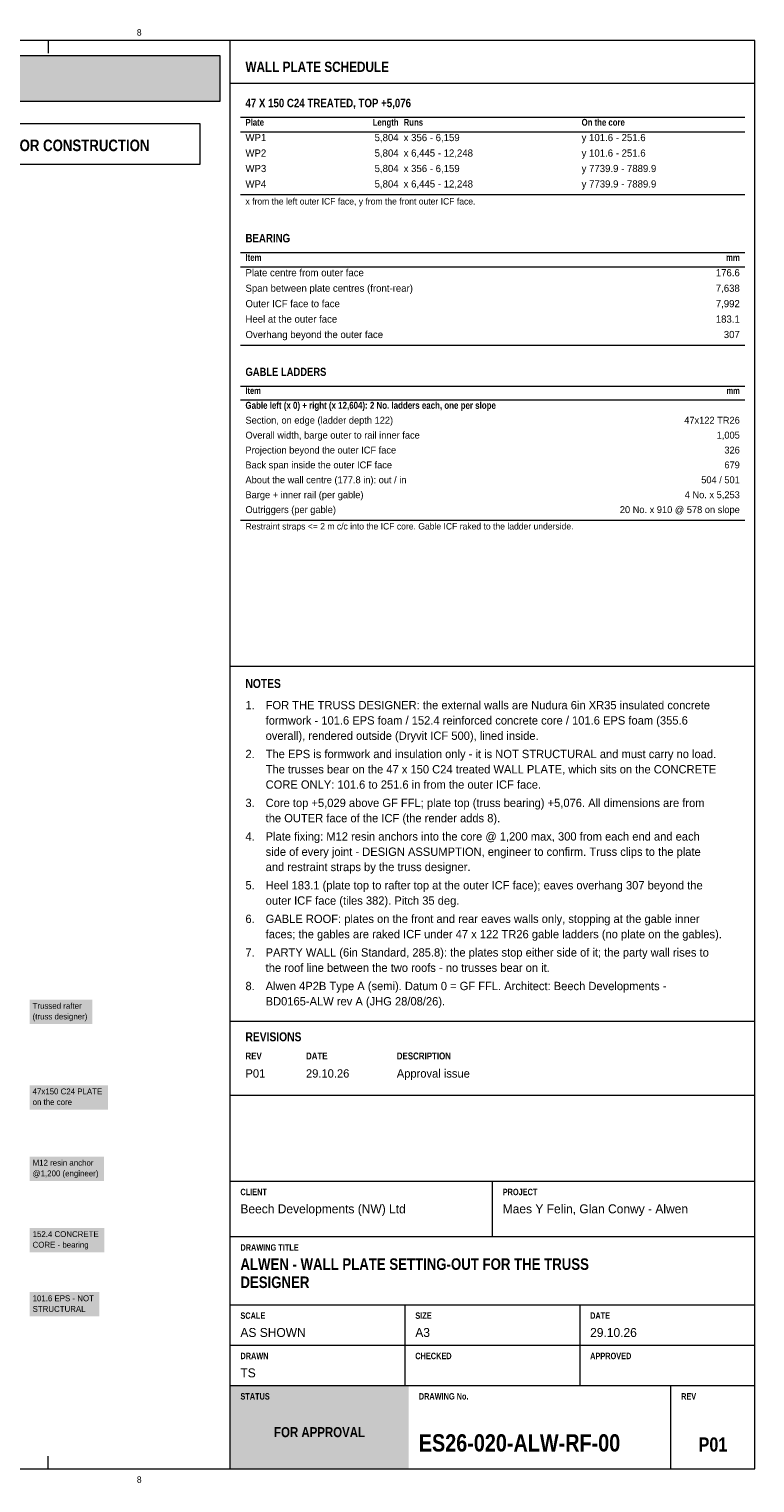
# Model space of a CAD drawing. Header units: millimetres. Extents: x 17 to 413, y 4 to 292.
# Tile 3 of 3: x 269 to 413, y 4 to 292. Entities that reach past the tile are written whole.
import ezdxf
from ezdxf.enums import TextEntityAlignment as Align

# ---------------------------------------------------------------- set-up
doc = ezdxf.new("R2010")
doc.units = ezdxf.units.MM
for name, color, linetype in [('FILL-TEAL', 7, 'Continuous'), ('FILL-WHITE', 7, 'Continuous'), ('LINE-INK', 7, 'Continuous'), ('LINE-RED', 7, 'Continuous'), ('LINE-TEAL', 7, 'Continuous'), ('TEXT-C_6B451A', 7, 'Continuous'), ('TEXT-EPS', 7, 'Continuous'), ('TEXT-INK', 7, 'Continuous'), ('TEXT-RED', 7, 'Continuous'), ('TEXT-STEEL_GREY', 7, 'Continuous'), ('TEXT-TEAL', 7, 'Continuous'), ('TEXT-WHITE', 7, 'Continuous')]:
    doc.layers.add(name, color=color, linetype=linetype)
doc.styles.add('OpenSansCondensed-Bold', font='OpenSansCondensed-Bold.ttf')

msp = doc.modelspace()

# ---------------------------------------------------------------- hatches: boundary and pattern name
at = {"layer": 'FILL-TEAL', "true_color": 0x009e85}
h = msp.add_hatch(color=124, dxfattribs=at)
h.dxf.hatch_style = 1
h.paths.add_polyline_path([(309.01, 7), (344.37, 7), (344.37, 23.5), (309.01, 23.5)])
at = {"layer": 'FILL-WHITE', "true_color": 0xfff5f0}
h = msp.add_hatch(color=7, dxfattribs=at)
h.dxf.hatch_style = 1
h.paths.add_polyline_path([(23, 278), (307, 278), (307, 287), (23, 287)])
at = {"layer": 'FILL-WHITE', "true_color": 0xffffff}
h = msp.add_hatch(color=7, dxfattribs=at)
h.dxf.hatch_style = 1
h.paths.add_polyline_path([(269.2, 95.13), (281.67, 95.13), (281.67, 99.95), (269.2, 99.95)])
h = msp.add_hatch(color=7, dxfattribs=at)
h.dxf.hatch_style = 1
h.paths.add_polyline_path([(269.2, 78.17), (284.74, 78.17), (284.74, 82.99), (269.2, 82.99)])
h = msp.add_hatch(color=7, dxfattribs=at)
h.dxf.hatch_style = 1
h.paths.add_polyline_path([(269.2, 64.03), (283.95, 64.03), (283.95, 68.85), (269.2, 68.85)])
h = msp.add_hatch(color=7, dxfattribs=at)
h.dxf.hatch_style = 1
h.paths.add_polyline_path([(269.2, 49.89), (284.02, 49.89), (284.02, 54.71), (269.2, 54.71)])
h = msp.add_hatch(color=7, dxfattribs=at)
h.dxf.hatch_style = 1
h.paths.add_polyline_path([(269.2, 37.17), (283.03, 37.17), (283.03, 41.99), (269.2, 41.99)])

# ---------------------------------------------------------------- linework, layer by layer
at = {"layer": 'LINE-INK', "lineweight": 5}
for p, q in [((272.88, 290), (272.88, 287.5)), ((309, 7), (309, 290)), ((311, 274.8), (411, 274.8)), ((311, 271.94), (411, 271.94)), ((311, 259.49), (411, 259.49)), ((311, 248.02), (411, 248.02)), ((311, 245.16), (411, 245.16)), ((311, 229.65), (411, 229.65)), ((311, 221.55), (411, 221.55)), ((311, 218.79), (411, 218.79)), ((311, 194.97), (411, 194.97)), ((309, 166.01), (413, 166.01)), ((309, 95.7), (413, 95.7)), ((309, 81), (413, 81)), ((309, 64), (413, 64)), ((361, 53), (361, 64)), ((309, 53), (413, 53)), ((309, 39.5), (413, 39.5)), ((343.67, 31.5), (343.67, 39.5)), ((378.33, 31.5), (378.33, 39.5)), ((309, 31.5), (413, 31.5)), ((343.67, 23.5), (343.67, 31.5)), ((378.33, 23.5), (378.33, 31.5)), ((309, 23.5), (413, 23.5)), ((396.36, 7), (396.36, 23.5)), ((272.88, 7), (272.88, 9.5))]:
    msp.add_line(p, q, dxfattribs=at)
msp.add_lwpolyline([(20, 7), (413, 7), (413, 290), (20, 290)], close=True, dxfattribs=at)
at = {"layer": 'LINE-RED', "lineweight": 5}
for points in [[(23, 278), (307, 278), (307, 287), (23, 287)], [(226.21, 265.5), (303, 265.5), (303, 273.5), (226.21, 273.5)]]:
    msp.add_lwpolyline(points, close=True, dxfattribs=at)
at = {"layer": 'LINE-TEAL', "lineweight": 5}
msp.add_line((309, 281.6), (413, 281.6), dxfattribs=at)

# ---------------------------------------------------------------- texts
at = {"layer": 'TEXT-C_6B451A'}
for s, p in [('Trussed rafter', (269.8, 98.14)), ('(truss designer)', (269.8, 96.03))]:
    msp.add_text(s, height=1.1684, dxfattribs=at).set_placement(p)
at = {"layer": 'TEXT-EPS', "style": 'OpenSansCondensed-Bold'}
msp.add_text('STATUS', height=1.27, dxfattribs=at).set_placement((311, 20.7))
at = {"layer": 'TEXT-INK', "style": 'OpenSansCondensed-Bold'}
for s, height, p in [('ICF PACKAGE: Nudura ICF formwork and accessories are our supply. Raft and foundations AS PER THE ARCHITECTURAL DRAWINGS; joist ledgers by the engineer. Floors, stairs, partitions, roof and joinery are drawn as DESIGN', 1.778, (24.6, 283.47)), ('47 X 150 C24 TREATED, TOP +5,076', 1.6764, (312, 276.8)), ('BEARING', 1.676, (312, 250.02)), ('GABLE LADDERS', 1.6256, (312, 223.55)), ('NOTES', 1.778, (312, 161.71)), ('REVISIONS', 1.778, (312, 91.7)), ('ALWEN - WALL PLATE SETTING-OUT FOR THE TRUSS', 2.286, (311, 46.4)), ('DESIGNER', 2.286, (311, 42.8)), ('ES26-020-ALW-RF-00', 3.429, (346.36, 10.4))]:
    msp.add_text(s, height=height, dxfattribs=at).set_placement(p)
at = {"layer": 'TEXT-INK'}
for s, height, p in [('WP1', 1.422, (312, 270.08)), ('x 356 - 6,159', 1.4224, (343.36, 270.08)), ('y 101.6 - 251.6', 1.4224, (378.64, 270.08)), ('WP2', 1.422, (312, 267.01)), ('x 6,445 - 12,248', 1.4224, (343.36, 267.01)), ('y 101.6 - 251.6', 1.4224, (378.64, 267.01)), ('WP3', 1.422, (312, 263.95)), ('x 356 - 6,159', 1.4224, (343.36, 263.95)), ('y 7739.9 - 7889.9', 1.4224, (378.64, 263.95)), ('WP4', 1.422, (312, 260.89)), ('x 6,445 - 12,248', 1.4224, (343.36, 260.89)), ('y 7739.9 - 7889.9', 1.4224, (378.64, 260.89)), ('Plate centre from outer face', 1.4224, (312, 243.3)), ('Span between plate centres (front-rear)', 1.4224, (312, 240.23)), ('Outer ICF face to face', 1.4224, (312, 237.17)), ('Heel at the outer face', 1.4224, (312, 234.11)), ('Overhang beyond the outer face', 1.4224, (312, 231.05)), ('Section, on edge (ladder depth 122)', 1.3716, (312, 214.09)), ('Overall width, barge outer to rail inner face', 1.3716, (312, 211.13)), ('Projection beyond the outer ICF face', 1.3716, (312, 208.18)), ('Back span inside the outer ICF face', 1.3716, (312, 205.23)), ('About the wall centre (177.8 in): out / in', 1.3716, (312, 202.28)), ('Barge + inner rail (per gable)', 1.3716, (312, 199.32)), ('Outriggers (per gable)', 1.3716, (312, 196.37)), ('1.', 1.651, (312, 157.49)), ('FOR THE TRUSS DESIGNER: the external walls are Nudura 6in XR35 insulated concrete', 1.651, (316, 157.49)), ('formwork - 101.6 EPS foam / 152.4 reinforced concrete core / 101.6 EPS foam (355.6', 1.651, (316, 154.46)), ('overall), rendered outside (Dryvit ICF 500), lined inside.', 1.651, (316, 151.43)), ('2.', 1.651, (312, 147.81)), ('The EPS is formwork and insulation only - it is NOT STRUCTURAL and must carry no load.', 1.651, (316, 147.81)), ('The trusses bear on the 47 x 150 C24 treated WALL PLATE, which sits on the CONCRETE', 1.651, (316, 144.78)), ('CORE ONLY: 101.6 to 251.6 in from the outer ICF face.', 1.651, (316, 141.75)), ('3.', 1.651, (312, 138.12)), ('Core top +5,029 above GF FFL; plate top (truss bearing) +5,076. All dimensions are from', 1.651, (316, 138.12)), ('the OUTER face of the ICF (the render adds 8).', 1.651, (316, 135.1)), ('4.', 1.651, (312, 131.47)), ('Plate fixing: M12 resin anchors into the core @ 1,200 max, 300 from each end and each', 1.651, (316, 131.47)), ('side of every joint - DESIGN ASSUMPTION, engineer to confirm. Truss clips to the plate', 1.651, (316, 128.44)), ('and restraint straps by the truss designer.', 1.651, (316, 125.42)), ('5.', 1.651, (312, 121.79)), ('Heel 183.1 (plate top to rafter top at the outer ICF face); eaves overhang 307 beyond the', 1.651, (316, 121.79)), ('outer ICF face (tiles 382). Pitch 35 deg.', 1.651, (316, 118.76)), ('6.', 1.651, (312, 115.14)), ('GABLE ROOF: plates on the front and rear eaves walls only, stopping at the gable inner', 1.651, (316, 115.14)), ('faces; the gables are raked ICF under 47 x 122 TR26 gable ladders (no plate on the gables).', 1.651, (316, 112.11)), ('7.', 1.651, (312, 108.48)), ('PARTY WALL (6in Standard, 285.8): the plates stop either side of it; the party wall rises to', 1.651, (316, 108.48)), ('the roof line between the two roofs - no trusses bear on it.', 1.651, (316, 105.45)), ('8.', 1.651, (312, 101.83)), ('Alwen 4P2B Type A (semi). Datum 0 = GF FFL. Architect: Beech Developments -', 1.651, (316, 101.83)), ('BD0165-ALW rev A (JHG 28/08/26).', 1.651, (316, 98.8)), ('P01', 1.651, (312, 84.5)), ('29.10.26', 1.651, (324, 84.5)), ('Approval issue', 1.651, (342, 84.5)), ('Beech Developments (NW) Ltd', 1.778, (311, 57.6)), ('Maes Y Felin, Glan Conwy - Alwen', 1.778, (363, 57.6)), ('CORE - bearing', 1.1684, (269.8, 50.79)), ('152.4 CONCRETE', 1.1684, (269.8, 52.9)), ('101.6 EPS - NOT', 1.1684, (269.8, 40.18)), ('STRUCTURAL', 1.168, (269.8, 38.07)), ('AS SHOWN', 1.778, (311, 33.1)), ('A3', 1.778, (345.67, 33.1)), ('29.10.26', 1.778, (380.33, 33.1)), ('TS', 1.778, (311, 25.1))]:
    msp.add_text(s, height=height, dxfattribs=at).set_placement(p)
for s, height, p in [('5,804', 1.422, (342.36, 270.08)), ('5,804', 1.422, (342.36, 267.01)), ('5,804', 1.422, (342.36, 263.95)), ('5,804', 1.422, (342.36, 260.89)), ('176.6', 1.422, (410, 243.3)), ('7,638', 1.422, (410, 240.23)), ('7,992', 1.422, (410, 237.17)), ('183.1', 1.422, (410, 234.11)), ('307', 1.422, (410, 231.05)), ('47x122 TR26', 1.3716, (410, 214.09)), ('1,005', 1.372, (410, 211.13)), ('326', 1.372, (410, 208.18)), ('679', 1.372, (410, 205.23)), ('504 / 501', 1.372, (410, 202.28)), ('4 No. x 5,253', 1.3716, (410, 199.32)), ('20 No. x 910 @ 578 on slope', 1.3716, (410, 196.37))]:
    msp.add_text(s, height=height, dxfattribs=at).set_placement(p, align=Align.RIGHT)
at = {"layer": 'TEXT-INK', "style": 'OpenSansCondensed-Bold'}
msp.add_text('P01', height=2.794, dxfattribs=at).set_placement((404.68, 10.4), align=Align.CENTER)
at = {"layer": 'TEXT-RED', "style": 'OpenSansCondensed-Bold'}
msp.add_text('FOR APPROVAL - NOT FOR CONSTRUCTION', height=2.286, dxfattribs=at).set_placement((264.6, 268.1), align=Align.CENTER)
at = {"layer": 'TEXT-RED'}
for s, p in [('47x150 C24 PLATE', (269.8, 81.18)), ('on the core', (269.8, 79.07)), ('M12 resin anchor', (269.8, 67.04)), ('@1,200 (engineer)', (269.8, 64.93))]:
    msp.add_text(s, height=1.1684, dxfattribs=at).set_placement(p)
at = {"layer": 'TEXT-STEEL_GREY'}
for p in [(290.94, 291), (290.94, 4.2)]:
    msp.add_text('8', height=1.27, dxfattribs=at).set_placement(p, align=Align.CENTER)
at = {"layer": 'TEXT-STEEL_GREY', "style": 'OpenSansCondensed-Bold'}
for s, height, p in [('Plate', 1.346, (312, 273.14)), ('Runs', 1.346, (343.36, 273.14)), ('On the core', 1.3462, (378.64, 273.14)), ('Item', 1.346, (312, 246.36)), ('Item', 1.295, (312, 219.99)), ('REV', 1.372, (312, 88.1)), ('DATE', 1.372, (324, 88.1)), ('DESCRIPTION', 1.3716, (342, 88.1)), ('CLIENT', 1.27, (311, 61.2)), ('PROJECT', 1.27, (363, 61.2)), ('DRAWING TITLE', 1.27, (311, 50.2)), ('SCALE', 1.27, (311, 36.7)), ('SIZE', 1.27, (345.67, 36.7)), ('DATE', 1.27, (380.33, 36.7)), ('DRAWN', 1.27, (311, 28.7)), ('CHECKED', 1.27, (345.67, 28.7)), ('APPROVED', 1.27, (380.33, 28.7)), ('DRAWING No.', 1.27, (346.36, 20.7)), ('REV', 1.27, (398.36, 20.7))]:
    msp.add_text(s, height=height, dxfattribs=at).set_placement(p)
for s, height, p in [('Length', 1.346, (342.36, 273.14)), ('mm', 1.346, (410, 246.36)), ('mm', 1.295, (410, 219.99))]:
    msp.add_text(s, height=height, dxfattribs=at).set_placement(p, align=Align.RIGHT)
at = {"layer": 'TEXT-STEEL_GREY'}
for s, p in [('x from the left outer ICF face, y from the front outer ICF face.', (312, 257.52)), ('Restraint straps <= 2 m c/c into the ICF core. Gable ICF raked to the ladder underside.', (312, 193.12))]:
    msp.add_text(s, height=1.27, dxfattribs=at).set_placement(p)
at = {"layer": 'TEXT-TEAL', "style": 'OpenSansCondensed-Bold'}
for s, height, p in [('WALL PLATE SCHEDULE', 2.032, (312, 283.8)), ('Gable left (x 0) + right (x 12,604): 2 No. ladders each, one per slope', 1.3716, (312, 217.04))]:
    msp.add_text(s, height=height, dxfattribs=at).set_placement(p)
at = {"layer": 'TEXT-WHITE', "style": 'OpenSansCondensed-Bold'}
msp.add_text('FOR APPROVAL', height=1.9812, dxfattribs=at).set_placement((326.68, 13.25), align=Align.CENTER)

doc.saveas('drawing.dxf')
